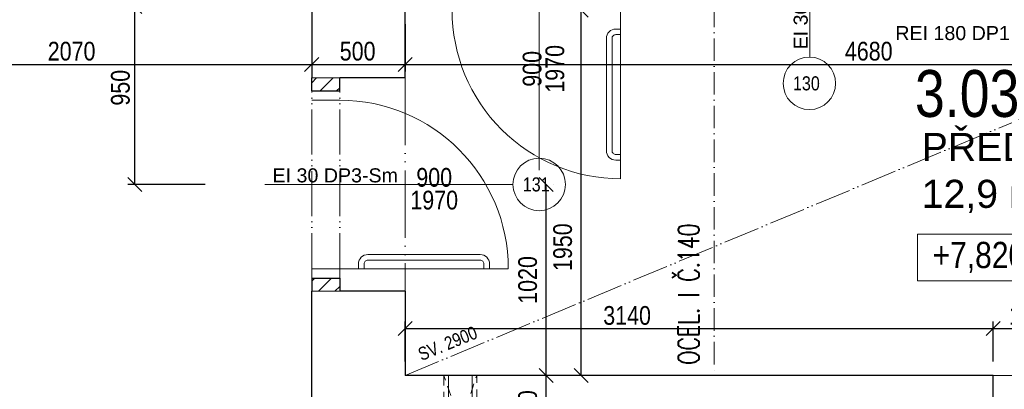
# Model space of a CAD drawing. Header units: millimetres. Extents: x -300958 to -108039, y 30118 to 292543.
# Tile 133 of 256: x -227932 to -222674, y 145696 to 147670. Entities that reach past the tile are written whole.
import ezdxf
from ezdxf.enums import TextEntityAlignment as Align

# ---------------------------------------------------------------- set-up
doc = ezdxf.new("R2010")
doc.units = ezdxf.units.MM
doc.header["$MEASUREMENT"] = 0
for name, pattern in [('ACAD_ISO05W100', [33, 24, -3, 0, -3, 0, -3]), ('ACAD_ISO10W100', [18, 12, -3, 0, -3]), ('DGN Style 2', [879.857395, 527.914437, -351.942958])]:
    doc.linetypes.add(name, pattern=pattern)
doc.layers.get('0').update_dxf_attribs({"lineweight": 13})
doc.layers.get('Defpoints').update_dxf_attribs({"color": 3, "lineweight": 13})
for name, color, linetype, lineweight in [('dims', 7, 'Continuous', 9), ('dvere', 7, 'Continuous', 9), ('Materiály', 1, 'Continuous', 13), ('navrh', 1, 'Continuous', 9), ('popis', 7, 'Continuous', 9), ('PSV', 7, 'Continuous', 13), ('rost', 6, 'Continuous', 0), ('tenka', 7, 'Continuous', 13), ('texts', 3, 'Continuous', 30), ('výškové kóty', 7, 'Continuous', 13), ('walls', 7, 'Continuous', 13), ('zarizovaky', 5, 'Continuous', 9), ('zařizovací předměty', 7, 'Continuous', 9), ('ŠRAFA', 7, 'Continuous', 13)]:
    doc.layers.add(name, color=color, linetype=linetype, lineweight=lineweight)
doc.styles.add('GENERATED_STYLE_8', font='arial.ttf')
doc.styles.get("Standard").update_dxf_attribs({"font": 'txt.shx'})
doc.styles.add('STYLE-0', font='ARIALN.TTF')
doc.styles.add('Style-Arial', font='arial.ttf')
doc.dimstyles.new('arch', dxfattribs={"dimscale": 50, "dimtxt": 2.5, "dimasz": 2.5, "dimexe": 1.25, "dimexo": 0.9, "dimtad": 1, "dimdec": 0, "dimtxsty": 'STYLE-0', "dimblk": 'ARCHTICK', "dimcen": 2.5, "dimadec": 0, "dimazin": 0, "dimtfac": 1, "dimtdec": 0, "dimtmove": 2, "dimatfit": 3, "dimldrblk": 'ARCHTICK', "dimfxl": 0, "dimarcsym": 0})

# ---------------------------------------------------------------- blocks, each defined once
blk = doc.blocks.new('_ArchTick')
at = {"color": 0, "linetype": 'ByBlock', "flags": 128}
blk.add_lwpolyline([(-0.5, -0.5), (0.5, 0.5)], dxfattribs=at)
blk = doc.blocks.new('*D190')
at = {"layer": 'Defpoints', "color": 0, "linetype": 'Continuous'}
for p in [(-224936.5, 147720), (-224933.1, 147720), (-224936.5, 145770)]:
    blk.add_point(p, dxfattribs=at)
at = {"layer": 'dims', "color": 0, "linetype": 'Continuous', "lineweight": -2}
for p, q in [((-224933.1, 145770), (-224933.1, 147720)), ((-224861.5, 147720), (-224895.6, 147720)), ((-224861.5, 145770), (-224895.6, 145770))]:
    blk.add_line(p, q, dxfattribs=at)
at = {"layer": 'dims', "color": 0, "linetype": 'Continuous', "lineweight": -2, "xscale": 75, "yscale": 75, "zscale": 75}
for p, rotation in [((-224933.1, 147720), 90), ((-224933.1, 145770), 270)]:
    blk.add_blockref('_ArchTick', p, dxfattribs=dict(at, rotation=rotation))
at = {"layer": 'dims', "color": 0, "linetype": 'Continuous', "insert": (-225031.9, 146454.9), "char_height": 100, "attachment_point": 5, "rotation": 90, "style": 'STYLE-0'}
blk.add_mtext('1950', dxfattribs=at)
blk = doc.blocks.new('*D156')
at = {"layer": 'Defpoints', "color": 0, "linetype": 'Continuous'}
for p in [(-225120.1, 145770), (-224936.5, 145770), (-224936.5, 145250)]:
    blk.add_point(p, dxfattribs=at)
at = {"layer": 'dims', "color": 0, "linetype": 'Continuous', "lineweight": -2}
for p, q in [((-225011.5, 145770), (-225157.6, 145770)), ((-225120.1, 145250), (-225120.1, 145770)), ((-225011.5, 145250), (-225157.6, 145250))]:
    blk.add_line(p, q, dxfattribs=at)
at = {"layer": 'dims', "color": 0, "linetype": 'Continuous', "lineweight": -2, "xscale": 75, "yscale": 75, "zscale": 75}
for p, rotation in [((-225120.1, 145770), 90), ((-225120.1, 145250), 270)]:
    blk.add_blockref('_ArchTick', p, dxfattribs=dict(at, rotation=rotation))
at = {"layer": 'dims', "color": 0, "linetype": 'Continuous', "insert": (-225218.9, 145595.5), "char_height": 100, "attachment_point": 5, "rotation": 90, "style": 'STYLE-0'}
blk.add_mtext('520', dxfattribs=at)
blk = doc.blocks.new('*D116')
at = {"layer": 'Defpoints', "color": 0, "linetype": 'Continuous'}
for p in [(-222732.6, 146020), (-225872.6, 145770), (-222732.6, 145770)]:
    blk.add_point(p, dxfattribs=at)
at = {"layer": 'dims', "color": 0, "linetype": 'Continuous', "lineweight": -2}
for p, q in [((-225872.6, 145845), (-225872.6, 146057.5)), ((-222732.6, 145845), (-222732.6, 146057.5)), ((-225872.6, 146020), (-222732.6, 146020))]:
    blk.add_line(p, q, dxfattribs=at)
at = {"layer": 'dims', "color": 0, "linetype": 'Continuous', "lineweight": -2, "xscale": 75, "yscale": 75, "zscale": 75, "rotation": 180}
blk.add_blockref('_ArchTick', (-225872.6, 146020), dxfattribs=at)
at = {"layer": 'dims', "color": 0, "linetype": 'Continuous', "lineweight": -2, "xscale": 75, "yscale": 75, "zscale": 75}
blk.add_blockref('_ArchTick', (-222732.6, 146020), dxfattribs=at)
at = {"layer": 'dims', "color": 0, "linetype": 'Continuous', "insert": (-224688.1, 146089.8), "char_height": 100, "attachment_point": 5, "style": 'STYLE-0'}
blk.add_mtext('3140', dxfattribs=at)
blk = doc.blocks.new('*D138')
at = {"layer": 'Defpoints', "color": 0, "linetype": 'Continuous'}
for p in [(-221682.6, 146020), (-222732.6, 145770), (-221682.6, 145770)]:
    blk.add_point(p, dxfattribs=at)
at = {"layer": 'dims', "color": 0, "linetype": 'Continuous', "lineweight": -2}
for p, q in [((-222732.6, 145845), (-222732.6, 146057.5)), ((-221682.6, 145845), (-221682.6, 146057.5)), ((-222732.6, 146020), (-221682.6, 146020))]:
    blk.add_line(p, q, dxfattribs=at)
at = {"layer": 'dims', "color": 0, "linetype": 'Continuous', "lineweight": -2, "xscale": 75, "yscale": 75, "zscale": 75, "rotation": 180}
blk.add_blockref('_ArchTick', (-222732.6, 146020), dxfattribs=at)
at = {"layer": 'dims', "color": 0, "linetype": 'Continuous', "lineweight": -2, "xscale": 75, "yscale": 75, "zscale": 75}
blk.add_blockref('_ArchTick', (-221682.6, 146020), dxfattribs=at)
at = {"layer": 'dims', "color": 0, "linetype": 'Continuous', "insert": (-222520.7, 146089.8), "char_height": 100, "attachment_point": 5, "style": 'STYLE-0'}
blk.add_mtext('1050', dxfattribs=at)
blk = doc.blocks.new('*D143')
at = {"layer": 'Defpoints', "color": 0, "linetype": 'Continuous'}
for p in [(-227316.8, 147740), (-226867.2, 147740), (-226867.2, 146790)]:
    blk.add_point(p, dxfattribs=at)
at = {"layer": 'dims', "color": 0, "linetype": 'Continuous', "lineweight": -2}
for p, q in [((-226942.2, 147740), (-227354.3, 147740)), ((-227316.8, 146790), (-227316.8, 147740)), ((-226942.2, 146790), (-227354.3, 146790))]:
    blk.add_line(p, q, dxfattribs=at)
at = {"layer": 'dims', "color": 0, "linetype": 'Continuous', "lineweight": -2, "xscale": 75, "yscale": 75, "zscale": 75}
for p, rotation in [((-227316.8, 147740), 90), ((-227316.8, 146790), 270)]:
    blk.add_blockref('_ArchTick', p, dxfattribs=dict(at, rotation=rotation))
at = {"layer": 'dims', "color": 0, "linetype": 'Continuous', "insert": (-227393.7, 147306.3), "char_height": 100, "attachment_point": 5, "rotation": 90, "style": 'STYLE-0'}
blk.add_mtext('950', dxfattribs=at)
blk = doc.blocks.new('*D665')
at = {"layer": 'Defpoints', "color": 0, "linetype": 'Continuous'}
for p in [(-225157.6, 146790), (-225120.1, 146790), (-225123.5, 145770)]:
    blk.add_point(p, dxfattribs=at)
at = {"layer": 'dims', "color": 0, "linetype": 'Continuous', "lineweight": -2}
for p, q in [((-225120.1, 145770), (-225120.1, 146790)), ((-225082.6, 146790), (-225082.6, 146790)), ((-225048.5, 145770), (-225082.6, 145770))]:
    blk.add_line(p, q, dxfattribs=at)
at = {"layer": 'dims', "color": 0, "linetype": 'Continuous', "lineweight": -2, "xscale": 75, "yscale": 75, "zscale": 75}
for p, rotation in [((-225120.1, 146790), 90), ((-225120.1, 145770), 270)]:
    blk.add_blockref('_ArchTick', p, dxfattribs=dict(at, rotation=rotation))
at = {"layer": 'dims', "color": 0, "linetype": 'Continuous', "insert": (-225218.9, 146280), "char_height": 100, "attachment_point": 5, "rotation": 90, "style": 'STYLE-0'}
blk.add_mtext('1020', dxfattribs=at)
blk = doc.blocks.new('*D859')
at = {"layer": 'Defpoints', "color": 0, "linetype": 'Continuous'}
for p in [(-228442.6, 147740), (-226372.6, 147740), (-226372.6, 147431.2)]:
    blk.add_point(p, dxfattribs=at)
at = {"layer": 'dims', "color": 0, "linetype": 'Continuous', "lineweight": -2}
for p, q in [((-228442.6, 147665), (-228442.6, 147393.7)), ((-226372.6, 147665), (-226372.6, 147393.7)), ((-228442.6, 147431.2), (-226372.6, 147431.2))]:
    blk.add_line(p, q, dxfattribs=at)
at = {"layer": 'dims', "color": 0, "linetype": 'Continuous', "lineweight": -2, "xscale": 75, "yscale": 75, "zscale": 75, "rotation": 180}
blk.add_blockref('_ArchTick', (-228442.6, 147431.2), dxfattribs=at)
at = {"layer": 'dims', "color": 0, "linetype": 'Continuous', "lineweight": -2, "xscale": 75, "yscale": 75, "zscale": 75}
blk.add_blockref('_ArchTick', (-226372.6, 147431.2), dxfattribs=at)
at = {"layer": 'dims', "color": 0, "linetype": 'Continuous', "insert": (-227654.7, 147501), "char_height": 100, "attachment_point": 5, "style": 'STYLE-0'}
blk.add_mtext('2070', dxfattribs=at)
blk = doc.blocks.new('*D1689')
at = {"layer": 'Defpoints', "color": 0, "linetype": 'Continuous'}
for p in [(-226372.6, 147740), (-225872.6, 147720), (-225872.6, 147431.2)]:
    blk.add_point(p, dxfattribs=at)
at = {"layer": 'dims', "color": 0, "linetype": 'Continuous', "lineweight": -2}
for p, q in [((-226372.6, 147665), (-226372.6, 147393.7)), ((-225872.6, 147645), (-225872.6, 147393.7)), ((-226372.6, 147431.2), (-225872.6, 147431.2))]:
    blk.add_line(p, q, dxfattribs=at)
at = {"layer": 'dims', "color": 0, "linetype": 'Continuous', "lineweight": -2, "xscale": 75, "yscale": 75, "zscale": 75, "rotation": 180}
blk.add_blockref('_ArchTick', (-226372.6, 147431.2), dxfattribs=at)
at = {"layer": 'dims', "color": 0, "linetype": 'Continuous', "lineweight": -2, "xscale": 75, "yscale": 75, "zscale": 75}
blk.add_blockref('_ArchTick', (-225872.6, 147431.2), dxfattribs=at)
at = {"layer": 'dims', "color": 0, "linetype": 'Continuous', "insert": (-226127.1, 147501), "char_height": 100, "attachment_point": 5, "style": 'STYLE-0'}
blk.add_mtext('500', dxfattribs=at)
blk = doc.blocks.new('*D1690')
at = {"layer": 'Defpoints', "color": 0, "linetype": 'Continuous'}
for p in [(-225872.6, 147720), (-221192.6, 147720), (-221192.6, 147431.2)]:
    blk.add_point(p, dxfattribs=at)
at = {"layer": 'dims', "color": 0, "linetype": 'Continuous', "lineweight": -2}
for p, q in [((-225872.6, 147645), (-225872.6, 147393.7)), ((-221192.6, 147645), (-221192.6, 147393.7)), ((-225872.6, 147431.2), (-221192.6, 147431.2))]:
    blk.add_line(p, q, dxfattribs=at)
at = {"layer": 'dims', "color": 0, "linetype": 'Continuous', "lineweight": -2, "xscale": 75, "yscale": 75, "zscale": 75, "rotation": 180}
blk.add_blockref('_ArchTick', (-225872.6, 147431.2), dxfattribs=at)
at = {"layer": 'dims', "color": 0, "linetype": 'Continuous', "lineweight": -2, "xscale": 75, "yscale": 75, "zscale": 75}
blk.add_blockref('_ArchTick', (-221192.6, 147431.2), dxfattribs=at)
at = {"layer": 'dims', "color": 0, "linetype": 'Continuous', "insert": (-223397.7, 147501), "char_height": 100, "attachment_point": 5, "style": 'STYLE-0'}
blk.add_mtext('4680', dxfattribs=at)

msp = doc.modelspace()

# ---------------------------------------------------------------- hatches: boundary and pattern name
at = {"layer": 'Materiály', "linetype": 'Continuous'}
h = msp.add_hatch(dxfattribs=at)
h.set_pattern_fill('ANSI31', color=256, scale=500, style=0)
h.paths.add_polyline_path([(-226372.6, 147290), (-226222.6, 147290), (-226222.6, 147360), (-226372.6, 147360)])
h = msp.add_hatch(dxfattribs=at)
h.set_pattern_fill('ANSI31', color=256, scale=500, style=0)
h.paths.add_polyline_path([(-226372.6, 146220), (-226222.6, 146220), (-226222.6, 146290), (-226372.6, 146290)])

# ---------------------------------------------------------------- linework, layer by layer
at = {"layer": 'dvere', "linetype": 'Continuous'}
for p, q in [((-223712.6, 147470), (-223712.6, 148953.9)), ((-225157.6, 146866.2), (-225157.6, 147973)), ((-226222.6, 147240), (-226372.6, 147240)), ((-226622.6, 146790), (-225297.7, 146790)), ((-226222.6, 146340), (-226372.6, 146340)), ((-226222.6, 146340), (-225322.6, 146340))]:
    msp.add_line(p, q, dxfattribs=at)
at = {"layer": 'dvere', "linetype": 'ACAD_ISO05W100', "ltscale": 10}
for p, q in [((-226372.6, 146290), (-226372.6, 147290)), ((-226222.6, 146290), (-226222.6, 147290)), ((-222732.6, 145770), (-221682.6, 145770))]:
    msp.add_line(p, q, dxfattribs=at)
at = {"layer": 'dvere', "linetype": 'Continuous', "flags": 128}
msp.add_lwpolyline([(-224722.6, 147720), (-224722.6, 146820), (-224722.6, 147720), (-224722.6, 146820, -0.414214), (-225622.6, 147720)], format="xyb", dxfattribs=at)
at = {"layer": 'dvere', "linetype": 'Continuous', "extrusion": (0, 0, -1)}
msp.add_arc((226222.6, 146340), 900, 90, 180, dxfattribs=at)
at = {"layer": 'Materiály', "linetype": 'Continuous', "lineweight": 0}
for p, q in [((-226222.6, 147360), (-226372.6, 147360)), ((-226222.6, 146220), (-226372.6, 146220))]:
    msp.add_line(p, q, dxfattribs=at)
at = {"layer": 'navrh', "linetype": 'Continuous', "lineweight": 30}
for p, q in [((-226372.6, 147290), (-226372.6, 147360)), ((-226222.6, 147290), (-226222.6, 147360)), ((-226372.6, 147290), (-226222.6, 147290)), ((-226372.6, 146290), (-226222.6, 146290)), ((-226372.6, 146290), (-226372.6, 146220)), ((-226222.6, 146290), (-226222.6, 146220))]:
    msp.add_line(p, q, dxfattribs=at)
at = {"layer": 'PSV', "linetype": 'Continuous', "lineweight": 0}
for centre in [(-223714.6, 147329.9), (-225157.6, 146790)]:
    msp.add_circle(centre, 140.1, dxfattribs=at)
at = {"layer": 'rost', "linetype": 'ACAD_ISO05W100', "lineweight": 0, "ltscale": 8}
msp.add_line((-225872.6, 145770), (-221192.6, 147720), dxfattribs=at)
at = {"layer": 'tenka', "linetype": 'ACAD_ISO10W100', "ltscale": 10}
msp.add_line((-224222.6, 147750), (-224222.6, 145770), dxfattribs=at)
at = {"layer": 'tenka', "linetype": 'ACAD_ISO05W100', "ltscale": 15}
msp.add_line((-225872.6, 147360), (-225872.6, 146220), dxfattribs=at)
at = {"layer": 'tenka', "linetype": 'DGN Style 2', "ltscale": 0.1, "flags": 128}
msp.add_lwpolyline([(-225666.2, 145770), (-225666.2, 145250), (-225491.2, 145770), (-225491.2, 145250), (-225666.2, 145770)], dxfattribs=at)
at = {"layer": 'výškové kóty', "linetype": 'Continuous', "lineweight": 0, "flags": 128}
msp.add_lwpolyline([(-223137.5, 146524.3), (-222466.8, 146524.3), (-222466.8, 146274.8), (-223137.5, 146274.8)], close=True, dxfattribs=at)
at = {"layer": 'walls', "linetype": 'Continuous', "lineweight": 30}
for p, q in [((-226372.6, 147740), (-226372.6, 147360)), ((-225872.6, 147360), (-225872.6, 147720)), ((-225872.6, 147360), (-226222.6, 147360)), ((-226372.6, 142640), (-226372.6, 146220)), ((-225872.6, 146220), (-226222.6, 146220)), ((-225872.6, 146220), (-225872.6, 145770)), ((-222732.6, 145400), (-222732.6, 145770))]:
    msp.add_line(p, q, dxfattribs=at)
at = {"layer": 'walls', "linetype": 'Continuous', "lineweight": 30, "flags": 128}
msp.add_lwpolyline([(-222732.6, 145770), (-225872.6, 145770)], dxfattribs=at)
at = {"layer": 'zarizovaky', "linetype": 'Continuous', "lineweight": 0, "flags": 128}
for points in [[(-224723.5, 146920), (-224748.5, 146920, -0.414214), (-224798.5, 146970), (-224798.5, 147570, -0.414214), (-224748.5, 147620), (-224722.6, 147620), (-224722.6, 147620)], [(-224723.5, 146950), (-224748.5, 146950, -0.414214), (-224768.5, 146970), (-224768.5, 147570, -0.414214), (-224748.5, 147590), (-224722.6, 147590)], [(-225422.6, 146340.9), (-225422.6, 146365.9, 0.414214), (-225472.6, 146415.9), (-226072.6, 146415.9, 0.414214), (-226122.6, 146365.9), (-226122.6, 146340), (-226122.6, 146340)], [(-225452.6, 146340.9), (-225452.6, 146365.9, 0.414214), (-225472.6, 146385.9), (-226072.6, 146385.9, 0.414214), (-226092.6, 146365.9), (-226092.6, 146340)]]:
    msp.add_lwpolyline(points, format="xyb", dxfattribs=at)
at = {"layer": 'zařizovací předměty', "linetype": 'ACAD_ISO05W100', "lineweight": 0, "ltscale": 5}
for p, q in [((-225641.2, 145770), (-225641.2, 145250)), ((-225516.2, 145770), (-225516.2, 145250))]:
    msp.add_line(p, q, dxfattribs=at)
at = {"layer": 'ŠRAFA', "linetype": 'Continuous', "lineweight": 0, "flags": 128}
for points in [[(-226372.6, 147290), (-226222.6, 147290), (-226222.6, 147360), (-226372.6, 147360)], [(-226372.6, 146220), (-226222.6, 146220), (-226222.6, 146290), (-226372.6, 146290)]]:
    msp.add_lwpolyline(points, close=True, dxfattribs=at)

# ---------------------------------------------------------------- texts
at = {"layer": 'dvere', "linetype": 'Continuous', "insert": (-225134, 147407.3), "char_height": 100, "attachment_point": 5, "rotation": 90, "line_spacing_factor": 0.72871, "style": 'STYLE-0'}
msp.add_mtext('900\\P1970', dxfattribs=at)
at = {"layer": 'dvere', "linetype": 'Continuous', "insert": (-225718.2, 146766.4), "char_height": 100, "attachment_point": 5, "line_spacing_factor": 0.72871, "style": 'STYLE-0'}
msp.add_mtext('900\\P1970', dxfattribs=at)
at = {"layer": 'popis', "linetype": 'Continuous', "lineweight": 0, "insert": (-223114.8, 147064.9), "char_height": 150, "width": 1303.837, "attachment_point": 1, "style": 'GENERATED_STYLE_8'}
msp.add_mtext('PŘEDSÍŇ \\P12,9 m²', dxfattribs=at)
at = {"layer": 'popis', "linetype": 'Continuous', "insert": (-224359.9, 145827.5), "char_height": 112, "attachment_point": 4, "rotation": 90.0012, "line_spacing_factor": 0.765173, "style": 'Style-Arial'}
msp.add_mtext('{\\Fromans|c0;\\W0.71429;OCEL. I \\Fromans|c238;Č\\Fromans|c0;.140}', dxfattribs=at)
at = {"layer": 'PSV', "linetype": 'Continuous', "lineweight": 0, "style": 'STYLE-0'}
for s, p in [('130', (-223730.6, 147329.9)), ('131', (-225173.5, 146790))]:
    msp.add_text(s, height=75, dxfattribs=at).set_placement(p, align=Align.MIDDLE_CENTER)
at = {"layer": 'PSV', "linetype": 'Continuous', "lineweight": 0, "insert": (-223760.6, 147845.9), "char_height": 75, "attachment_point": 5, "rotation": 90, "line_spacing_factor": 0.72871, "style": 'STYLE-0'}
msp.add_mtext('\\fArial|b0|i0|c238|p39;EI 30 DP3-Sm ', dxfattribs=at)
at = {"layer": 'PSV', "linetype": 'Continuous', "lineweight": 0, "char_height": 75, "attachment_point": 5, "line_spacing_factor": 0.72871, "style": 'STYLE-0'}
for s, insert in [('\\fArial|b0|i0|c238|p39;REI 180 DP1', (-222949.8, 147597.8)), ('\\fArial|b0|i0|c238|p39;EI 30 DP3-Sm ', (-226246.7, 146838))]:
    msp.add_mtext(s, dxfattribs=dict(at, insert=insert))
at = {"layer": 'rost', "linetype": 'Continuous', "lineweight": 0, "insert": (-225812.5, 145911.4), "char_height": 70, "width": 639.887, "attachment_point": 1, "rotation": 22.2774, "style": 'STYLE-0'}
msp.add_mtext('SV. 2900', dxfattribs=at)
at = {"layer": 'texts', "linetype": 'Continuous', "lineweight": 0, "insert": (-222872, 147273.9), "char_height": 250, "width": 788.673, "attachment_point": 5}
msp.add_mtext('\\fArial Narrow|b0|i0|c238|p39;3.03', dxfattribs=at)
at = {"layer": 'výškové kóty', "linetype": 'Continuous', "lineweight": 0, "insert": (-223057, 146483.4), "char_height": 140, "width": 1021.843, "attachment_point": 1, "style": 'STYLE-0'}
msp.add_mtext('+7,820', dxfattribs=at)

# ---------------------------------------------------------------- dimensions: what is measured, and where the dimension line sits
at = {"layer": 'dims', "linetype": 'Continuous'}
for base, p1, p2, picture, middle in [((-227316.8, 147740), (-226867.2, 146790), (-226867.2, 147740), '*D143', (-227393.7, 147306.3)), ((-224933.1, 147720), (-224936.5, 145770), (-224936.5, 147720), '*D190', (-225031.9, 146454.9)), ((-225120.1, 146790), (-225123.5, 145770), (-225157.6, 146790), '*D665', (-225218.9, 146280)), ((-225120.1, 145770), (-224936.5, 145250), (-224936.5, 145770), '*D156', (-225218.9, 145595.5))]:
    dim = msp.add_linear_dim(base=base, p1=p1, p2=p2, angle=90, dimstyle='arch', override={"dimtxt": 2, "dimasz": 1.5, "dimexe": 0.75, "dimexo": 1.5, "dimgap": 0.375, "dimcen": 0.05}, dxfattribs=at)
    dim.commit()
    dim.dimension.update_dxf_attribs({"geometry": picture, "text_midpoint": middle, "dimtype": 160})
for base, p1, p2, picture, middle in [((-226372.6, 147431.2), (-228442.6, 147740), (-226372.6, 147740), '*D859', (-227654.7, 147501)), ((-225872.6, 147431.2), (-226372.6, 147740), (-225872.6, 147720), '*D1689', (-226127.1, 147501)), ((-221192.6, 147431.2), (-225872.6, 147720), (-221192.6, 147720), '*D1690', (-223397.7, 147501)), ((-222732.6, 146020), (-225872.6, 145770), (-222732.6, 145770), '*D116', (-224688.1, 146089.8)), ((-221682.6, 146020), (-222732.6, 145770), (-221682.6, 145770), '*D138', (-222520.7, 146089.8))]:
    dim = msp.add_linear_dim(base=base, p1=p1, p2=p2, dimstyle='arch', override={"dimtxt": 2, "dimasz": 1.5, "dimexe": 0.75, "dimexo": 1.5, "dimgap": 0.375, "dimcen": 0.05}, dxfattribs=at)
    dim.commit()
    dim.dimension.update_dxf_attribs({"geometry": picture, "text_midpoint": middle, "dimtype": 160})

doc.saveas('drawing.dxf')
